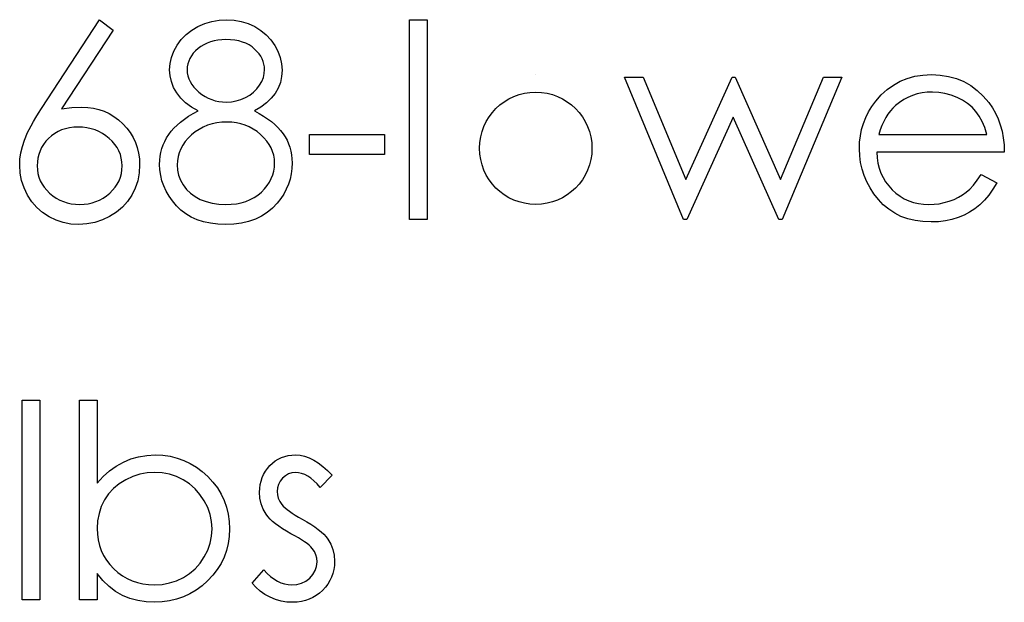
# Model space of a CAD drawing. Header units: inches. Extents: x 1687 to 2505, y -239 to -56.
# Tile 220 of 256: x 1859.015 to 1859.711, y -88.7 to -88.288. Entities that reach past the tile are written whole.
import ezdxf

# ---------------------------------------------------------------- set-up
doc = ezdxf.new("R2010")
doc.units = ezdxf.units.IN
doc.header["$LTSCALE"] = 0.5
doc.header["$MEASUREMENT"] = 0

msp = doc.modelspace()

# ---------------------------------------------------------------- linework, layer by layer
at = {"color": 7, "linetype": 'Continuous'}
for p, q in [((1859.03035, -88.35081), (1859.07147, -88.28793)), ((1859.07147, -88.28793), (1859.081, -88.29541)), ((1859.13654, -88.29541), (1859.14098, -88.29276)), ((1859.14098, -88.29276), (1859.14578, -88.29064)), ((1859.14578, -88.29064), (1859.15078, -88.28915)), ((1859.15078, -88.28915), (1859.15594, -88.28824)), ((1859.15594, -88.28824), (1859.16132, -88.28793)), ((1859.16132, -88.28793), (1859.16657, -88.28824)), ((1859.16657, -88.28824), (1859.17159, -88.28915)), ((1859.17159, -88.28915), (1859.17642, -88.29069)), ((1859.17642, -88.29069), (1859.18106, -88.29282)), ((1859.18106, -88.29282), (1859.18537, -88.29547)), ((1859.29053, -88.28793), (1859.3029, -88.28793)), ((1859.29053, -88.42926), (1859.29053, -88.28793)), ((1859.3029, -88.28793), (1859.3029, -88.42926)), ((1859.081, -88.29541), (1859.04459, -88.35109)), ((1859.12919, -88.30204), (1859.13262, -88.2985)), ((1859.13262, -88.2985), (1859.13654, -88.29541)), ((1859.18537, -88.29547), (1859.18915, -88.29859)), ((1859.18915, -88.29859), (1859.19246, -88.30212)), ((1859.12395, -88.31026), (1859.12627, -88.30604)), ((1859.12627, -88.30604), (1859.12919, -88.30204)), ((1859.14308, -88.30692), (1859.14106, -88.30841)), ((1859.1452, -88.30563), (1859.14308, -88.30692)), ((1859.14744, -88.30455), (1859.1452, -88.30563)), ((1859.14984, -88.30364), (1859.14744, -88.30455)), ((1859.15235, -88.30295), (1859.14984, -88.30364)), ((1859.15497, -88.30245), (1859.15235, -88.30295)), ((1859.15773, -88.30218), (1859.15497, -88.30245)), ((1859.16063, -88.30206), (1859.15773, -88.30218)), ((1859.16389, -88.30218), (1859.16063, -88.30206)), ((1859.16693, -88.30248), (1859.16389, -88.30218)), ((1859.16977, -88.303), (1859.16693, -88.30248)), ((1859.17242, -88.30372), (1859.16977, -88.303)), ((1859.17488, -88.30466), (1859.17242, -88.30372)), ((1859.17714, -88.30582), (1859.17488, -88.30466)), ((1859.17918, -88.30717), (1859.17714, -88.30582)), ((1859.19246, -88.30212), (1859.19527, -88.30609)), ((1859.19527, -88.30609), (1859.19754, -88.31032)), ((1859.12226, -88.31457), (1859.12395, -88.31026)), ((1859.13634, -88.31349), (1859.13524, -88.31534)), ((1859.13767, -88.31173), (1859.13634, -88.31349)), ((1859.13924, -88.31004), (1859.13767, -88.31173)), ((1859.14106, -88.30841), (1859.13924, -88.31004)), ((1859.18103, -88.30872), (1859.17918, -88.30717)), ((1859.18269, -88.3104), (1859.18103, -88.30872)), ((1859.18412, -88.31211), (1859.18269, -88.3104)), ((1859.18531, -88.31385), (1859.18412, -88.31211)), ((1859.1863, -88.31565), (1859.18531, -88.31385)), ((1859.19754, -88.31032), (1859.19914, -88.31468)), ((1859.12094, -88.32329), (1859.12127, -88.3189)), ((1859.12127, -88.3189), (1859.12226, -88.31457)), ((1859.1338, -88.31926), (1859.13342, -88.32133)), ((1859.13441, -88.31727), (1859.1338, -88.31926)), ((1859.13524, -88.31534), (1859.13441, -88.31727)), ((1859.18708, -88.3175), (1859.1863, -88.31565)), ((1859.18763, -88.31934), (1859.18708, -88.3175)), ((1859.18796, -88.32125), (1859.18763, -88.31934)), ((1859.19914, -88.31468), (1859.20011, -88.31912)), ((1859.20011, -88.31912), (1859.20044, -88.32368)), ((1859.12124, -88.3276), (1859.12094, -88.32329)), ((1859.12221, -88.33177), (1859.12124, -88.3276)), ((1859.13342, -88.32133), (1859.13331, -88.32349)), ((1859.13331, -88.32349), (1859.13344, -88.32564)), ((1859.13344, -88.32564), (1859.13383, -88.32771)), ((1859.13383, -88.32771), (1859.13447, -88.32975)), ((1859.18719, -88.32878), (1859.18785, -88.326)), ((1859.18785, -88.326), (1859.18807, -88.32321)), ((1859.18807, -88.32321), (1859.18796, -88.32125)), ((1859.20044, -88.32368), (1859.20013, -88.32815)), ((1859.3798, -88.3268), (1859.3798, -88.3268)), ((1859.64777, -88.32796), (1859.65346, -88.3271)), ((1859.65346, -88.3271), (1859.65948, -88.3268)), ((1859.65948, -88.3268), (1859.66566, -88.3271)), ((1859.66566, -88.3271), (1859.67154, -88.32804)), ((1859.12376, -88.3358), (1859.12221, -88.33177)), ((1859.13447, -88.32975), (1859.1354, -88.33174)), ((1859.1354, -88.33174), (1859.13656, -88.33367)), ((1859.13656, -88.33367), (1859.138, -88.33558)), ((1859.18255, -88.33696), (1859.18451, -88.33433)), ((1859.18451, -88.33433), (1859.18606, -88.33155)), ((1859.18606, -88.33155), (1859.18719, -88.32878)), ((1859.19922, -88.33237), (1859.19768, -88.33635)), ((1859.20013, -88.32815), (1859.19922, -88.33237)), ((1859.44246, -88.32856), (1859.45574, -88.32856)), ((1859.48417, -88.42926), (1859.44246, -88.32856)), ((1859.45574, -88.32856), (1859.48574, -88.40099)), ((1859.48574, -88.40099), (1859.51862, -88.32856)), ((1859.51862, -88.32856), (1859.52072, -88.32856)), ((1859.52072, -88.32856), (1859.55287, -88.40099)), ((1859.55287, -88.40099), (1859.58316, -88.32856)), ((1859.59616, -88.32856), (1859.55406, -88.42926)), ((1859.58316, -88.32856), (1859.59616, -88.32856)), ((1859.62809, -88.33734), (1859.63254, -88.33414)), ((1859.63254, -88.33414), (1859.63731, -88.33149)), ((1859.63731, -88.33149), (1859.64239, -88.32945)), ((1859.64239, -88.32945), (1859.64777, -88.32796)), ((1859.67154, -88.32804), (1859.67709, -88.32959)), ((1859.67709, -88.32959), (1859.68231, -88.33174)), ((1859.68231, -88.33174), (1859.68722, -88.33453)), ((1859.68722, -88.33453), (1859.6918, -88.33795)), ((1859.12596, -88.33969), (1859.12376, -88.3358)), ((1859.12881, -88.34336), (1859.12596, -88.33969)), ((1859.138, -88.33558), (1859.13968, -88.3374)), ((1859.13968, -88.3374), (1859.14164, -88.33919)), ((1859.14164, -88.33919), (1859.14377, -88.34085)), ((1859.14377, -88.34085), (1859.146, -88.34228)), ((1859.1746, -88.34306), (1859.17761, -88.34132)), ((1859.17761, -88.34132), (1859.18026, -88.33927)), ((1859.18026, -88.33927), (1859.18255, -88.33696)), ((1859.19555, -88.34007), (1859.19279, -88.34355)), ((1859.19768, -88.33635), (1859.19555, -88.34007)), ((1859.62012, -88.34557), (1859.62395, -88.34118)), ((1859.62395, -88.34118), (1859.62809, -88.33734)), ((1859.64609, -88.34151), (1859.64289, -88.34286)), ((1859.64938, -88.34049), (1859.64609, -88.34151)), ((1859.65283, -88.33974), (1859.64938, -88.34049)), ((1859.65641, -88.3393), (1859.65283, -88.33974)), ((1859.66011, -88.33916), (1859.65641, -88.3393)), ((1859.66464, -88.33938), (1859.66011, -88.33916)), ((1859.66906, -88.3401), (1859.66464, -88.33938)), ((1859.67339, -88.34126), (1859.66906, -88.3401)), ((1859.67759, -88.34292), (1859.67339, -88.34126)), ((1859.6918, -88.33795), (1859.69608, -88.34198)), ((1859.13226, -88.3467), (1859.12881, -88.34336)), ((1859.13634, -88.34976), (1859.13226, -88.3467)), ((1859.146, -88.34228), (1859.14829, -88.34347)), ((1859.14829, -88.34347), (1859.1507, -88.34446)), ((1859.1507, -88.34446), (1859.15318, -88.34524)), ((1859.15318, -88.34524), (1859.15575, -88.34579)), ((1859.15575, -88.34579), (1859.1584, -88.34612)), ((1859.1584, -88.34612), (1859.16113, -88.34623)), ((1859.16113, -88.34623), (1859.16464, -88.34604)), ((1859.16464, -88.34604), (1859.16806, -88.34543)), ((1859.16806, -88.34543), (1859.17137, -88.34444)), ((1859.17137, -88.34444), (1859.1746, -88.34306)), ((1859.18945, -88.34675), (1859.18545, -88.34976)), ((1859.19279, -88.34355), (1859.18945, -88.34675)), ((1859.61741, -88.34932), (1859.62012, -88.34557)), ((1859.63417, -88.3486), (1859.63223, -88.35043)), ((1859.63695, -88.3464), (1859.63417, -88.3486)), ((1859.63985, -88.34446), (1859.63695, -88.3464)), ((1859.64289, -88.34286), (1859.63985, -88.34446)), ((1859.68153, -88.34493), (1859.67759, -88.34292)), ((1859.68507, -88.34725), (1859.68153, -88.34493)), ((1859.68821, -88.34987), (1859.68507, -88.34725)), ((1859.69608, -88.34198), (1859.70003, -88.34662)), ((1859.70003, -88.34662), (1859.70257, -88.35023)), ((1859.02634, -88.35711), (1859.02828, -88.35401)), ((1859.02828, -88.35401), (1859.03035, -88.35081)), ((1859.04459, -88.35109), (1859.05188, -88.35009)), ((1859.05188, -88.35009), (1859.05886, -88.34976)), ((1859.05886, -88.34976), (1859.06306, -88.34996)), ((1859.06306, -88.34996), (1859.06709, -88.35051)), ((1859.06709, -88.35051), (1859.07095, -88.35142)), ((1859.07095, -88.35142), (1859.07465, -88.35272)), ((1859.07465, -88.35272), (1859.07818, -88.35437)), ((1859.07818, -88.35437), (1859.08158, -88.35639)), ((1859.13438, -88.35628), (1859.13758, -88.35435)), ((1859.14106, -88.3525), (1859.13634, -88.34976)), ((1859.13758, -88.35435), (1859.14106, -88.3525)), ((1859.18086, -88.3525), (1859.18423, -88.35429)), ((1859.18545, -88.34976), (1859.18087, -88.3525)), ((1859.18423, -88.35429), (1859.18735, -88.35614)), ((1859.61305, -88.35722), (1859.61504, -88.35321)), ((1859.61504, -88.35321), (1859.61741, -88.34932)), ((1859.62876, -88.3547), (1859.62721, -88.35716)), ((1859.63044, -88.35247), (1859.62876, -88.3547)), ((1859.63223, -88.35043), (1859.63044, -88.35247)), ((1859.69092, -88.3528), (1859.68821, -88.34987)), ((1859.69329, -88.35611), (1859.69092, -88.3528)), ((1859.70257, -88.35023), (1859.70475, -88.35404)), ((1859.70475, -88.35404), (1859.70662, -88.3581)), ((1859.023, -88.36293), (1859.0246, -88.36006)), ((1859.0246, -88.36006), (1859.02634, -88.35711)), ((1859.08158, -88.35639), (1859.08478, -88.35879)), ((1859.08478, -88.35879), (1859.08784, -88.36155)), ((1859.08784, -88.36155), (1859.09063, -88.36459)), ((1859.12398, -88.36464), (1859.12621, -88.36246)), ((1859.12621, -88.36246), (1859.1287, -88.36034)), ((1859.1287, -88.36034), (1859.1314, -88.35827)), ((1859.1314, -88.35827), (1859.13438, -88.35628)), ((1859.14769, -88.36263), (1859.14462, -88.36392)), ((1859.15089, -88.36163), (1859.14769, -88.36263)), ((1859.15426, -88.36094), (1859.15089, -88.36163)), ((1859.15776, -88.3605), (1859.15426, -88.36094)), ((1859.16143, -88.36036), (1859.15776, -88.3605)), ((1859.16486, -88.3605), (1859.16143, -88.36036)), ((1859.16814, -88.36091), (1859.16486, -88.3605)), ((1859.17132, -88.36161), (1859.16814, -88.36091)), ((1859.17435, -88.36257), (1859.17132, -88.36161)), ((1859.17728, -88.36381), (1859.17435, -88.36257)), ((1859.18735, -88.35614), (1859.19022, -88.35807)), ((1859.19022, -88.35807), (1859.19287, -88.36003)), ((1859.19287, -88.36003), (1859.1953, -88.36207)), ((1859.1953, -88.36207), (1859.19748, -88.3642)), ((1859.51931, -88.35683), (1859.48646, -88.42926)), ((1859.55149, -88.42926), (1859.51931, -88.35683)), ((1859.61015, -88.36564), (1859.61142, -88.36136)), ((1859.61142, -88.36136), (1859.61305, -88.35722)), ((1859.62577, -88.35987), (1859.62445, -88.36276)), ((1859.62721, -88.35716), (1859.62577, -88.35987)), ((1859.69536, -88.35995), (1859.69329, -88.35611)), ((1859.69716, -88.36431), (1859.69536, -88.35995)), ((1859.70662, -88.3581), (1859.70814, -88.36235)), ((1859.70814, -88.36235), (1859.70936, -88.36682)), ((1859.01925, -88.37077), (1859.02033, -88.36826)), ((1859.02033, -88.36826), (1859.0216, -88.36566)), ((1859.0216, -88.36566), (1859.023, -88.36293)), ((1859.03968, -88.3684), (1859.03744, -88.37002)), ((1859.04205, -88.36702), (1859.03968, -88.3684)), ((1859.04459, -88.36588), (1859.04205, -88.36702)), ((1859.04729, -88.36503), (1859.04459, -88.36588)), ((1859.05014, -88.36439), (1859.04729, -88.36503)), ((1859.05312, -88.36403), (1859.05014, -88.36439)), ((1859.05626, -88.3639), (1859.05312, -88.36403)), ((1859.05944, -88.36403), (1859.05627, -88.3639)), ((1859.06248, -88.36439), (1859.05944, -88.36403)), ((1859.0654, -88.36503), (1859.06248, -88.36439)), ((1859.06822, -88.36588), (1859.0654, -88.36503)), ((1859.07089, -88.36702), (1859.06822, -88.36588)), ((1859.07346, -88.3684), (1859.07089, -88.36702)), ((1859.07592, -88.37002), (1859.07346, -88.3684)), ((1859.09063, -88.36459), (1859.09306, -88.36779)), ((1859.09306, -88.36779), (1859.0951, -88.37116)), ((1859.11879, -88.37157), (1859.12028, -88.3692)), ((1859.12028, -88.3692), (1859.12202, -88.36688)), ((1859.12202, -88.36688), (1859.12398, -88.36464)), ((1859.13634, -88.36947), (1859.13397, -88.37179)), ((1859.13894, -88.36735), (1859.13634, -88.36947)), ((1859.1417, -88.3655), (1859.13894, -88.36735)), ((1859.14462, -88.36392), (1859.1417, -88.3655)), ((1859.18007, -88.36533), (1859.17728, -88.36381)), ((1859.18272, -88.36713), (1859.18007, -88.36533)), ((1859.18526, -88.3692), (1859.18272, -88.36713)), ((1859.18757, -88.37143), (1859.18526, -88.3692)), ((1859.19748, -88.3642), (1859.19942, -88.36635)), ((1859.19942, -88.36635), (1859.20113, -88.36859)), ((1859.20113, -88.36859), (1859.20262, -88.37088)), ((1859.21987, -88.3692), (1859.27287, -88.3692)), ((1859.21987, -88.38333), (1859.21987, -88.3692)), ((1859.27287, -88.3692), (1859.27287, -88.38333)), ((1859.60924, -88.37002), (1859.61015, -88.36564)), ((1859.62326, -88.36586), (1859.62219, -88.3692)), ((1859.62219, -88.3692), (1859.69862, -88.3692)), ((1859.62445, -88.36276), (1859.62326, -88.36586)), ((1859.69862, -88.3692), (1859.69716, -88.36431)), ((1859.70936, -88.36682), (1859.71024, -88.37151)), ((1859.01685, -88.37773), (1859.01831, -88.37314)), ((1859.01831, -88.37314), (1859.01925, -88.37077)), ((1859.03184, -88.37612), (1859.03046, -88.37839)), ((1859.03346, -88.37394), (1859.03184, -88.37612)), ((1859.03534, -88.3719), (1859.03346, -88.37394)), ((1859.03744, -88.37002), (1859.03534, -88.3719)), ((1859.07826, -88.3719), (1859.07592, -88.37002)), ((1859.08039, -88.37394), (1859.07826, -88.3719)), ((1859.08224, -88.37612), (1859.08039, -88.37394)), ((1859.08381, -88.37839), (1859.08224, -88.37612)), ((1859.0951, -88.37116), (1859.09676, -88.37469)), ((1859.09676, -88.37469), (1859.09806, -88.37842)), ((1859.11547, -88.37913), (1859.11638, -88.37654)), ((1859.11638, -88.37654), (1859.11749, -88.37403)), ((1859.11749, -88.37403), (1859.11879, -88.37157)), ((1859.13193, -88.37419), (1859.13019, -88.3767)), ((1859.13397, -88.37179), (1859.13193, -88.37419)), ((1859.18959, -88.37375), (1859.18757, -88.37143)), ((1859.19127, -88.37615), (1859.18959, -88.37375)), ((1859.19268, -88.37864), (1859.19127, -88.37615)), ((1859.20262, -88.37088), (1859.20391, -88.37325)), ((1859.20391, -88.37325), (1859.20502, -88.37571)), ((1859.20502, -88.37571), (1859.2059, -88.37822)), ((1859.60852, -88.37919), (1859.60872, -88.37455)), ((1859.60872, -88.37455), (1859.60924, -88.37002)), ((1859.71024, -88.37151), (1859.71077, -88.37643)), ((1859.71077, -88.37643), (1859.71099, -88.38156)), ((1859.01516, -88.38659), (1859.0158, -88.3822)), ((1859.0158, -88.3822), (1859.01685, -88.37773)), ((1859.02844, -88.38325), (1859.02781, -88.38584)), ((1859.02932, -88.38076), (1859.02844, -88.38325)), ((1859.03046, -88.37839), (1859.02932, -88.38076)), ((1859.08511, -88.38076), (1859.08381, -88.37839)), ((1859.0861, -88.38325), (1859.08511, -88.38076)), ((1859.08679, -88.38584), (1859.0861, -88.38325)), ((1859.09806, -88.37842), (1859.09899, -88.38231)), ((1859.09899, -88.38231), (1859.09955, -88.38637)), ((1859.11429, -88.38454), (1859.11478, -88.38181)), ((1859.11478, -88.38181), (1859.11547, -88.37913)), ((1859.12765, -88.382), (1859.12687, -88.38479)), ((1859.12878, -88.3793), (1859.12765, -88.382)), ((1859.13019, -88.3767), (1859.12878, -88.3793)), ((1859.19376, -88.3812), (1859.19268, -88.37864)), ((1859.19453, -88.38385), (1859.19376, -88.3812)), ((1859.2059, -88.37822), (1859.20662, -88.38084)), ((1859.20662, -88.38084), (1859.20712, -88.38352)), ((1859.27287, -88.38333), (1859.21987, -88.38333)), ((1859.60874, -88.38413), (1859.60852, -88.37919)), ((1859.71099, -88.38156), (1859.62089, -88.38156)), ((1859.62089, -88.38156), (1859.62114, -88.38554)), ((1859.01494, -88.39084), (1859.01516, -88.38659)), ((1859.02745, -88.38852), (1859.02731, -88.39133)), ((1859.02781, -88.38584), (1859.02745, -88.38852)), ((1859.08724, -88.38852), (1859.08679, -88.38584)), ((1859.08737, -88.39133), (1859.08724, -88.38852)), ((1859.09955, -88.38637), (1859.09974, -88.39059)), ((1859.11387, -88.39026), (1859.11398, -88.38736)), ((1859.11407, -88.3942), (1859.11387, -88.39026)), ((1859.11398, -88.38736), (1859.11429, -88.38454)), ((1859.1264, -88.38769), (1859.12624, -88.39067)), ((1859.12687, -88.38479), (1859.1264, -88.38769)), ((1859.19497, -88.38656), (1859.19453, -88.38385)), ((1859.19514, -88.38937), (1859.19497, -88.38656)), ((1859.195, -88.39227), (1859.19514, -88.38937)), ((1859.20712, -88.38352), (1859.20739, -88.38628)), ((1859.2075, -88.38913), (1859.20734, -88.3931)), ((1859.20739, -88.38628), (1859.2075, -88.38913)), ((1859.60935, -88.38896), (1859.60874, -88.38413)), ((1859.6104, -88.39362), (1859.60935, -88.38896)), ((1859.62114, -88.38554), (1859.62169, -88.38935)), ((1859.62169, -88.38935), (1859.62257, -88.39296)), ((1859.0153, -88.39639), (1859.01494, -88.39084)), ((1859.01632, -88.40177), (1859.0153, -88.39639)), ((1859.02731, -88.39133), (1859.02745, -88.39412)), ((1859.02745, -88.39412), (1859.02786, -88.39677)), ((1859.02786, -88.39677), (1859.02855, -88.39937)), ((1859.08613, -88.39937), (1859.08682, -88.39677)), ((1859.08682, -88.39677), (1859.08724, -88.39412)), ((1859.08724, -88.39412), (1859.08737, -88.39133)), ((1859.09941, -88.39636), (1859.09836, -88.40185)), ((1859.09974, -88.39059), (1859.09941, -88.39636)), ((1859.11462, -88.39807), (1859.11407, -88.3942)), ((1859.12624, -88.39067), (1859.12652, -88.39437)), ((1859.12652, -88.39437), (1859.12732, -88.39793)), ((1859.19381, -88.39777), (1859.19456, -88.39506)), ((1859.19456, -88.39506), (1859.195, -88.39227)), ((1859.20684, -88.39696), (1859.20604, -88.40072)), ((1859.20734, -88.3931), (1859.20684, -88.39696)), ((1859.61189, -88.39818), (1859.6104, -88.39362)), ((1859.62257, -88.39296), (1859.62379, -88.39639)), ((1859.62379, -88.39639), (1859.62528, -88.39961)), ((1859.01806, -88.40696), (1859.01632, -88.40177)), ((1859.02855, -88.39937), (1859.02952, -88.40182)), ((1859.02952, -88.40182), (1859.03073, -88.4042)), ((1859.03073, -88.4042), (1859.03225, -88.40643)), ((1859.08243, -88.40643), (1859.08392, -88.4042)), ((1859.08392, -88.4042), (1859.08517, -88.40182)), ((1859.08517, -88.40182), (1859.08613, -88.39937)), ((1859.09836, -88.40185), (1859.09665, -88.40704)), ((1859.11553, -88.40185), (1859.11462, -88.39807)), ((1859.11683, -88.40555), (1859.11553, -88.40185)), ((1859.12732, -88.39793), (1859.12867, -88.40144)), ((1859.12867, -88.40144), (1859.13055, -88.4048)), ((1859.18986, -88.4053), (1859.19149, -88.40287)), ((1859.19149, -88.40287), (1859.19279, -88.40036)), ((1859.19279, -88.40036), (1859.19381, -88.39777)), ((1859.20491, -88.40433), (1859.20342, -88.40787)), ((1859.20604, -88.40072), (1859.20491, -88.40433)), ((1859.61377, -88.40262), (1859.61189, -88.39818)), ((1859.61606, -88.40693), (1859.61377, -88.40262)), ((1859.62528, -88.39961), (1859.6271, -88.40268)), ((1859.6271, -88.40268), (1859.62925, -88.40555)), ((1859.68915, -88.40494), (1859.69188, -88.40152)), ((1859.69188, -88.40152), (1859.6947, -88.39746)), ((1859.6947, -88.39746), (1859.70569, -88.40323)), ((1859.70569, -88.40323), (1859.70298, -88.40784)), ((1859.02046, -88.41201), (1859.01806, -88.40696)), ((1859.03225, -88.40643), (1859.03402, -88.40861)), ((1859.03402, -88.40861), (1859.03609, -88.41066)), ((1859.03609, -88.41066), (1859.03835, -88.41253)), ((1859.07631, -88.41253), (1859.07857, -88.41066)), ((1859.07857, -88.41066), (1859.08064, -88.40861)), ((1859.08064, -88.40861), (1859.08243, -88.40643)), ((1859.09665, -88.40704), (1859.09422, -88.41198)), ((1859.11851, -88.40917), (1859.11683, -88.40555)), ((1859.12053, -88.4127), (1859.11851, -88.40917)), ((1859.13055, -88.4048), (1859.13292, -88.40795)), ((1859.13292, -88.40795), (1859.13573, -88.41068)), ((1859.13573, -88.41068), (1859.13896, -88.41309)), ((1859.18335, -88.41195), (1859.18578, -88.40988)), ((1859.18578, -88.40988), (1859.18796, -88.40765)), ((1859.18796, -88.40765), (1859.18986, -88.4053)), ((1859.20162, -88.41124), (1859.19953, -88.41452)), ((1859.20342, -88.40787), (1859.20162, -88.41124)), ((1859.61879, -88.4111), (1859.61606, -88.40693)), ((1859.62194, -88.41513), (1859.61879, -88.4111)), ((1859.62925, -88.40555), (1859.63171, -88.40825)), ((1859.63171, -88.40825), (1859.63441, -88.41068)), ((1859.63441, -88.41068), (1859.63726, -88.41281)), ((1859.68142, -88.4119), (1859.68402, -88.41005)), ((1859.68402, -88.41005), (1859.68653, -88.40781)), ((1859.68653, -88.40781), (1859.68915, -88.40494)), ((1859.70298, -88.40784), (1859.70008, -88.41198)), ((1859.02347, -88.41667), (1859.02046, -88.41201)), ((1859.02703, -88.42079), (1859.02347, -88.41667)), ((1859.03835, -88.41253), (1859.04072, -88.41416)), ((1859.04072, -88.41416), (1859.04321, -88.41554)), ((1859.04321, -88.41554), (1859.0458, -88.41665)), ((1859.0458, -88.41665), (1859.04851, -88.41753)), ((1859.04851, -88.41753), (1859.05135, -88.41816)), ((1859.05135, -88.41816), (1859.05428, -88.41852)), ((1859.06041, -88.41852), (1859.06333, -88.41816)), ((1859.06333, -88.41816), (1859.06617, -88.41753)), ((1859.06617, -88.41753), (1859.06888, -88.41665)), ((1859.06888, -88.41665), (1859.07147, -88.41554)), ((1859.07147, -88.41554), (1859.07396, -88.41416)), ((1859.07396, -88.41416), (1859.07631, -88.41253)), ((1859.09118, -88.41651), (1859.08754, -88.42054)), ((1859.09422, -88.41198), (1859.09118, -88.41651)), ((1859.12293, -88.41615), (1859.12053, -88.4127)), ((1859.12571, -88.41952), (1859.12293, -88.41615)), ((1859.13896, -88.41309), (1859.14264, -88.41507)), ((1859.14264, -88.41507), (1859.14669, -88.41665)), ((1859.14669, -88.41665), (1859.15103, -88.41775)), ((1859.15103, -88.41775), (1859.15569, -88.41844)), ((1859.1645, -88.41852), (1859.16814, -88.41811)), ((1859.16814, -88.41811), (1859.17159, -88.41742)), ((1859.17159, -88.41742), (1859.17482, -88.41645)), ((1859.17482, -88.41645), (1859.17786, -88.41524)), ((1859.17786, -88.41524), (1859.1807, -88.41372)), ((1859.1807, -88.41372), (1859.18335, -88.41195)), ((1859.19707, -88.41767), (1859.1937, -88.4212)), ((1859.19953, -88.41452), (1859.19707, -88.41767)), ((1859.62544, -88.41885), (1859.62194, -88.41513)), ((1859.63726, -88.41281), (1859.64027, -88.4146)), ((1859.64027, -88.4146), (1859.64344, -88.41607)), ((1859.64344, -88.41607), (1859.64675, -88.4172)), ((1859.64675, -88.4172), (1859.65023, -88.418)), ((1859.65023, -88.418), (1859.65385, -88.4185)), ((1859.66133, -88.41852), (1859.66494, -88.41808)), ((1859.66494, -88.41808), (1859.66853, -88.41734)), ((1859.66853, -88.41734), (1859.67207, -88.41631)), ((1859.67207, -88.41631), (1859.67546, -88.41504)), ((1859.67546, -88.41504), (1859.67858, -88.41355)), ((1859.67858, -88.41355), (1859.68142, -88.4119)), ((1859.69699, -88.41568), (1859.69368, -88.41888)), ((1859.70008, -88.41198), (1859.69699, -88.41568)), ((1859.03109, -88.42435), (1859.02703, -88.42079)), ((1859.03567, -88.42736), (1859.03109, -88.42435)), ((1859.05428, -88.41852), (1859.05734, -88.41866)), ((1859.05734, -88.41866), (1859.06041, -88.41852)), ((1859.08334, -88.4241), (1859.07854, -88.42716)), ((1859.08754, -88.42054), (1859.08334, -88.4241)), ((1859.12886, -88.42264), (1859.12571, -88.41952)), ((1859.13234, -88.42531), (1859.12886, -88.42264)), ((1859.15569, -88.41844), (1859.16063, -88.41866)), ((1859.16063, -88.41866), (1859.1645, -88.41852)), ((1859.19, -88.42429), (1859.18595, -88.42689)), ((1859.1937, -88.4212), (1859.19, -88.42429)), ((1859.62931, -88.42208), (1859.62544, -88.41885)), ((1859.63348, -88.42482), (1859.62931, -88.42208)), ((1859.63795, -88.42705), (1859.63348, -88.42482)), ((1859.65385, -88.4185), (1859.65763, -88.41866)), ((1859.65763, -88.41866), (1859.66133, -88.41852)), ((1859.68647, -88.4241), (1859.68253, -88.4262)), ((1859.69017, -88.42167), (1859.68647, -88.4241)), ((1859.69368, -88.41888), (1859.69017, -88.42167)), ((1859.04061, -88.42973), (1859.03567, -88.42736)), ((1859.04578, -88.43144), (1859.04061, -88.42973)), ((1859.05113, -88.43246), (1859.04578, -88.43144)), ((1859.068, -88.43139), (1859.06245, -88.43243)), ((1859.07338, -88.42962), (1859.068, -88.43139)), ((1859.07854, -88.42716), (1859.07338, -88.42962)), ((1859.13615, -88.4276), (1859.13234, -88.42531)), ((1859.14034, -88.42948), (1859.13615, -88.4276)), ((1859.14484, -88.43092), (1859.14034, -88.42948)), ((1859.14973, -88.43197), (1859.14484, -88.43092)), ((1859.15495, -88.43257), (1859.14973, -88.43197)), ((1859.1717, -88.43186), (1859.16626, -88.43255)), ((1859.17678, -88.43067), (1859.1717, -88.43186)), ((1859.18153, -88.42901), (1859.17678, -88.43067)), ((1859.18595, -88.42689), (1859.18153, -88.42901)), ((1859.3029, -88.42926), (1859.29053, -88.42926)), ((1859.48646, -88.42926), (1859.48417, -88.42926)), ((1859.55406, -88.42926), (1859.55149, -88.42926)), ((1859.64278, -88.42879), (1859.63795, -88.42705)), ((1859.64791, -88.43003), (1859.64278, -88.42879)), ((1859.65338, -88.43078), (1859.64791, -88.43003)), ((1859.65917, -88.43103), (1859.65338, -88.43078)), ((1859.66439, -88.43083), (1859.65917, -88.43103)), ((1859.66933, -88.43025), (1859.66439, -88.43083)), ((1859.674, -88.42929), (1859.66933, -88.43025)), ((1859.67839, -88.42794), (1859.674, -88.42929)), ((1859.68253, -88.4262), (1859.67839, -88.42794)), ((1859.05668, -88.43279), (1859.05113, -88.43246)), ((1859.06245, -88.43243), (1859.05668, -88.43279)), ((1859.16049, -88.43279), (1859.15495, -88.43257)), ((1859.16626, -88.43255), (1859.16049, -88.43279)), ((1859.01671, -88.55696), (1859.02908, -88.55696)), ((1859.01671, -88.69829), (1859.01671, -88.55696)), ((1859.02908, -88.55696), (1859.02908, -88.69829)), ((1859.05734, -88.69829), (1859.05734, -88.55696)), ((1859.05734, -88.55696), (1859.06971, -88.55696)), ((1859.06971, -88.55696), (1859.06971, -88.61587)), ((1859.08826, -88.60082), (1859.09353, -88.59864)), ((1859.09353, -88.59864), (1859.09902, -88.59707)), ((1859.09902, -88.59707), (1859.10479, -88.59613)), ((1859.10479, -88.59613), (1859.11078, -88.59583)), ((1859.11078, -88.59583), (1859.11611, -88.59607)), ((1859.11611, -88.59607), (1859.12127, -88.59679)), ((1859.12127, -88.59679), (1859.12621, -88.59798)), ((1859.12621, -88.59798), (1859.13096, -88.59964)), ((1859.19561, -88.60008), (1859.1977, -88.59878)), ((1859.1977, -88.59878), (1859.19991, -88.5977)), ((1859.19991, -88.5977), (1859.20226, -88.59688)), ((1859.20226, -88.59688), (1859.20472, -88.5963)), ((1859.20472, -88.5963), (1859.20728, -88.59594)), ((1859.20728, -88.59594), (1859.20999, -88.59583)), ((1859.20999, -88.59583), (1859.21319, -88.59605)), ((1859.21319, -88.59605), (1859.21639, -88.59671)), ((1859.21639, -88.59671), (1859.21962, -88.59784)), ((1859.21962, -88.59784), (1859.22285, -88.59941)), ((1859.07849, -88.60709), (1859.08326, -88.60364)), ((1859.08326, -88.60364), (1859.08826, -88.60082)), ((1859.13096, -88.59964), (1859.13549, -88.60179)), ((1859.13549, -88.60179), (1859.13985, -88.60441)), ((1859.13985, -88.60441), (1859.14399, -88.6075)), ((1859.1886, -88.60736), (1859.19006, -88.60529)), ((1859.19006, -88.60529), (1859.19174, -88.60336)), ((1859.19174, -88.60336), (1859.19362, -88.6016)), ((1859.19362, -88.6016), (1859.19561, -88.60008)), ((1859.22285, -88.59941), (1859.22605, -88.60143)), ((1859.22605, -88.60143), (1859.22928, -88.60389)), ((1859.22928, -88.60389), (1859.23254, -88.60678)), ((1859.06971, -88.61587), (1859.07399, -88.61115)), ((1859.07399, -88.61115), (1859.07849, -88.60709)), ((1859.09485, -88.61115), (1859.08991, -88.61346)), ((1859.09993, -88.60952), (1859.09485, -88.61115)), ((1859.10512, -88.60852), (1859.09993, -88.60952)), ((1859.11048, -88.60819), (1859.10512, -88.60852)), ((1859.11572, -88.60852), (1859.11048, -88.60819)), ((1859.1208, -88.60952), (1859.11572, -88.60852)), ((1859.12574, -88.61115), (1859.1208, -88.60952)), ((1859.13049, -88.61346), (1859.12574, -88.61115)), ((1859.14399, -88.6075), (1859.14794, -88.61109)), ((1859.14794, -88.61109), (1859.15155, -88.61501)), ((1859.18556, -88.61427), (1859.18633, -88.61184)), ((1859.18633, -88.61184), (1859.18735, -88.60955)), ((1859.18735, -88.60955), (1859.1886, -88.60736)), ((1859.20074, -88.61228), (1859.19906, -88.6144)), ((1859.20276, -88.61048), (1859.20074, -88.61228)), ((1859.20499, -88.60921), (1859.20276, -88.61048)), ((1859.20739, -88.60844), (1859.20499, -88.60921)), ((1859.20999, -88.60819), (1859.20739, -88.60844)), ((1859.21211, -88.60836), (1859.20999, -88.60819)), ((1859.21427, -88.60886), (1859.21211, -88.60836)), ((1859.21642, -88.60968), (1859.21427, -88.60886)), ((1859.2186, -88.61084), (1859.21642, -88.60968)), ((1859.22075, -88.61233), (1859.2186, -88.61084)), ((1859.22296, -88.61415), (1859.22075, -88.61233)), ((1859.23577, -88.61015), (1859.22738, -88.61879)), ((1859.23254, -88.60678), (1859.23577, -88.61015)), ((1859.0813, -88.61965), (1859.07782, -88.62343)), ((1859.08533, -88.61634), (1859.0813, -88.61965)), ((1859.08991, -88.61346), (1859.08533, -88.61634)), ((1859.13493, -88.61636), (1859.13049, -88.61346)), ((1859.13891, -88.61979), (1859.13493, -88.61636)), ((1859.14239, -88.62373), (1859.13891, -88.61979)), ((1859.15155, -88.61501), (1859.15467, -88.61912)), ((1859.15467, -88.61912), (1859.15732, -88.62346)), ((1859.18454, -88.62224), (1859.18465, -88.61945)), ((1859.18465, -88.61945), (1859.18498, -88.6168)), ((1859.18498, -88.6168), (1859.18556, -88.61427)), ((1859.19715, -88.61912), (1859.1969, -88.62175)), ((1859.19787, -88.61667), (1859.19715, -88.61912)), ((1859.19906, -88.6144), (1859.19787, -88.61667)), ((1859.22517, -88.61631), (1859.22296, -88.61415)), ((1859.22738, -88.61879), (1859.22517, -88.61631)), ((1859.07782, -88.62343), (1859.07492, -88.62768)), ((1859.1454, -88.6282), (1859.14239, -88.62373)), ((1859.15732, -88.62346), (1859.1595, -88.62798)), ((1859.18481, -88.62649), (1859.18454, -88.62224)), ((1859.1857, -88.63047), (1859.18481, -88.62649)), ((1859.1969, -88.62175), (1859.19712, -88.62412)), ((1859.19712, -88.62412), (1859.19776, -88.62641)), ((1859.19776, -88.62641), (1859.19884, -88.62867)), ((1859.07263, -88.63229), (1859.07101, -88.63715)), ((1859.07492, -88.62768), (1859.07263, -88.63229)), ((1859.14783, -88.63301), (1859.1454, -88.6282)), ((1859.14959, -88.63792), (1859.14783, -88.63301)), ((1859.1595, -88.62798), (1859.16119, -88.6327)), ((1859.16119, -88.6327), (1859.16237, -88.63765)), ((1859.18713, -88.63425), (1859.1857, -88.63047)), ((1859.19884, -88.62867), (1859.20033, -88.63088)), ((1859.20033, -88.63088), (1859.20129, -88.63201)), ((1859.20129, -88.63201), (1859.20251, -88.63317)), ((1859.20251, -88.63317), (1859.20394, -88.63442)), ((1859.07101, -88.63715), (1859.07004, -88.64231)), ((1859.15061, -88.64297), (1859.14959, -88.63792)), ((1859.16237, -88.63765), (1859.16309, -88.64278)), ((1859.18915, -88.63776), (1859.18713, -88.63425)), ((1859.19042, -88.63944), (1859.18915, -88.63776)), ((1859.19196, -88.64115), (1859.19042, -88.63944)), ((1859.20394, -88.63442), (1859.20563, -88.63569)), ((1859.20563, -88.63569), (1859.20756, -88.63701)), ((1859.20756, -88.63701), (1859.20971, -88.63836)), ((1859.20971, -88.63836), (1859.21209, -88.6398)), ((1859.21209, -88.6398), (1859.21471, -88.64126)), ((1859.07004, -88.64231), (1859.06971, -88.64775)), ((1859.06971, -88.64775), (1859.0699, -88.65192)), ((1859.15097, -88.64813), (1859.15061, -88.64297)), ((1859.16309, -88.64278), (1859.16334, -88.64813)), ((1859.19373, -88.64286), (1859.19196, -88.64115)), ((1859.19577, -88.64457), (1859.19373, -88.64286)), ((1859.19809, -88.64628), (1859.19577, -88.64457)), ((1859.20063, -88.64802), (1859.19809, -88.64628)), ((1859.21471, -88.64126), (1859.21791, -88.64308)), ((1859.21791, -88.64308), (1859.22084, -88.64488)), ((1859.22084, -88.64488), (1859.22351, -88.64667)), ((1859.22351, -88.64667), (1859.22591, -88.64844)), ((1859.0699, -88.65192), (1859.07045, -88.65592)), ((1859.14959, -88.65829), (1859.15064, -88.6533)), ((1859.15064, -88.6533), (1859.15097, -88.64813)), ((1859.16309, -88.65341), (1859.16237, -88.65849)), ((1859.16334, -88.64813), (1859.16309, -88.65341)), ((1859.20345, -88.64976), (1859.20063, -88.64802)), ((1859.20651, -88.6515), (1859.20345, -88.64976)), ((1859.20935, -88.65305), (1859.20651, -88.6515)), ((1859.21192, -88.65451), (1859.20935, -88.65305)), ((1859.21424, -88.65589), (1859.21192, -88.65451)), ((1859.22591, -88.64844), (1859.22804, -88.6502)), ((1859.22804, -88.6502), (1859.22992, -88.65194)), ((1859.22992, -88.65194), (1859.23152, -88.65368)), ((1859.23152, -88.65368), (1859.23284, -88.65539)), ((1859.07045, -88.65592), (1859.07136, -88.65976)), ((1859.07136, -88.65976), (1859.07263, -88.6634)), ((1859.14788, -88.66321), (1859.14959, -88.65829)), ((1859.16237, -88.65849), (1859.16116, -88.66337)), ((1859.21628, -88.65722), (1859.21424, -88.65589)), ((1859.21805, -88.65849), (1859.21628, -88.65722)), ((1859.21957, -88.6597), (1859.21805, -88.65849)), ((1859.22081, -88.66083), (1859.21957, -88.6597)), ((1859.22177, -88.66188), (1859.22081, -88.66083)), ((1859.22326, -88.66406), (1859.22177, -88.66188)), ((1859.23284, -88.65539), (1859.23489, -88.65895)), ((1859.23489, -88.65895), (1859.23638, -88.66274)), ((1859.07263, -88.6634), (1859.07429, -88.66688)), ((1859.07429, -88.66688), (1859.07631, -88.67019)), ((1859.14247, -88.67237), (1859.14545, -88.66795)), ((1859.14545, -88.66795), (1859.14788, -88.66321)), ((1859.15945, -88.66806), (1859.15727, -88.67256)), ((1859.16116, -88.66337), (1859.15945, -88.66806)), ((1859.22431, -88.66638), (1859.22326, -88.66406)), ((1859.22495, -88.66886), (1859.22431, -88.66638)), ((1859.22517, -88.67149), (1859.22495, -88.66886)), ((1859.23638, -88.66274), (1859.23723, -88.66674)), ((1859.23723, -88.66674), (1859.23754, -88.67096)), ((1859.07631, -88.67019), (1859.07868, -88.67331)), ((1859.07868, -88.67331), (1859.08141, -88.67626)), ((1859.13899, -88.67626), (1859.14247, -88.67237)), ((1859.15727, -88.67256), (1859.15459, -88.67684)), ((1859.22387, -88.67759), (1859.22484, -88.67466)), ((1859.22484, -88.67466), (1859.22517, -88.67149)), ((1859.2374, -88.67394), (1859.23701, -88.67681)), ((1859.23754, -88.67096), (1859.2374, -88.67394)), ((1859.07377, -88.6846), (1859.06971, -88.67966)), ((1859.06971, -88.67966), (1859.06971, -88.69829)), ((1859.08141, -88.67626), (1859.08442, -88.67894)), ((1859.08442, -88.67894), (1859.08762, -88.68126)), ((1859.08762, -88.68126), (1859.09096, -88.68322)), ((1859.12585, -88.68476), (1859.13063, -88.6825)), ((1859.13063, -88.6825), (1859.13504, -88.67966)), ((1859.13504, -88.67966), (1859.13899, -88.67626)), ((1859.15144, -88.68095), (1859.1478, -88.68485)), ((1859.15459, -88.67684), (1859.15144, -88.68095)), ((1859.17924, -88.68642), (1859.18744, -88.67709)), ((1859.18744, -88.67709), (1859.18981, -88.67957)), ((1859.18981, -88.67957), (1859.19221, -88.68173)), ((1859.19221, -88.68173), (1859.19467, -88.68355)), ((1859.21998, -88.68286), (1859.22224, -88.68035)), ((1859.22224, -88.68035), (1859.22387, -88.67759)), ((1859.23544, -88.6822), (1859.23422, -88.68474)), ((1859.23635, -88.67957), (1859.23544, -88.6822)), ((1859.23701, -88.67681), (1859.23635, -88.67957)), ((1859.0781, -88.68885), (1859.07377, -88.6846)), ((1859.08274, -88.69235), (1859.0781, -88.68885)), ((1859.09096, -88.68322), (1859.0945, -88.68482)), ((1859.0945, -88.68482), (1859.09819, -88.68609)), ((1859.09819, -88.68609), (1859.10206, -88.68697)), ((1859.10206, -88.68697), (1859.10609, -88.68752)), ((1859.10609, -88.68752), (1859.11028, -88.68769)), ((1859.11028, -88.68769), (1859.11569, -88.68736)), ((1859.11569, -88.68736), (1859.12088, -88.68639)), ((1859.12088, -88.68639), (1859.12585, -88.68476)), ((1859.14382, -88.68841), (1859.13963, -88.6915)), ((1859.1478, -88.68485), (1859.14382, -88.68841)), ((1859.18192, -88.68943), (1859.17924, -88.68642)), ((1859.18492, -88.69211), (1859.18192, -88.68943)), ((1859.19467, -88.68355), (1859.19712, -88.68504)), ((1859.19712, -88.68504), (1859.19964, -88.6862)), ((1859.19964, -88.6862), (1859.2022, -88.68703)), ((1859.2022, -88.68703), (1859.20477, -88.68752)), ((1859.20477, -88.68752), (1859.20739, -88.68769)), ((1859.20739, -88.68769), (1859.21095, -88.68739)), ((1859.21095, -88.68739), (1859.21424, -88.68648)), ((1859.21424, -88.68648), (1859.21725, -88.68498)), ((1859.21725, -88.68498), (1859.21998, -88.68286)), ((1859.23108, -88.68943), (1859.22909, -88.69161)), ((1859.23279, -88.68714), (1859.23108, -88.68943)), ((1859.23422, -88.68474), (1859.23279, -88.68714)), ((1859.08768, -88.69517), (1859.08274, -88.69235)), ((1859.09292, -88.6973), (1859.08768, -88.69517)), ((1859.13068, -88.69625), (1859.12591, -88.69793)), ((1859.13527, -88.69412), (1859.13068, -88.69625)), ((1859.13963, -88.6915), (1859.13527, -88.69412)), ((1859.18826, -88.69445), (1859.18492, -88.69211)), ((1859.19194, -88.69644), (1859.18826, -88.69445)), ((1859.19583, -88.69801), (1859.19194, -88.69644)), ((1859.22462, -88.69531), (1859.22219, -88.69674)), ((1859.22691, -88.6936), (1859.22462, -88.69531)), ((1859.22909, -88.69161), (1859.22691, -88.6936)), ((1859.02908, -88.69829), (1859.01671, -88.69829)), ((1859.06971, -88.69829), (1859.05734, -88.69829)), ((1859.09844, -88.69884), (1859.09292, -88.6973)), ((1859.10427, -88.69975), (1859.09844, -88.69884)), ((1859.1104, -88.70006), (1859.10427, -88.69975)), ((1859.11575, -88.69981), (1859.1104, -88.70006)), ((1859.12094, -88.69912), (1859.11575, -88.69981)), ((1859.12591, -88.69793), (1859.12094, -88.69912)), ((1859.1998, -88.69915), (1859.19583, -88.69801)), ((1859.20386, -88.69984), (1859.1998, -88.69915)), ((1859.20803, -88.70006), (1859.20386, -88.69984)), ((1859.21112, -88.69992), (1859.20803, -88.70006)), ((1859.21407, -88.69953), (1859.21112, -88.69992)), ((1859.21692, -88.69887), (1859.21407, -88.69953)), ((1859.21962, -88.69793), (1859.21692, -88.69887)), ((1859.22219, -88.69674), (1859.21962, -88.69793))]:
    msp.add_line(p, q, dxfattribs=at)
msp.add_arc((1859.37975, -88.3789), 0.03974, 90.00071, 89.99929, dxfattribs=at)

doc.saveas('drawing.dxf')
